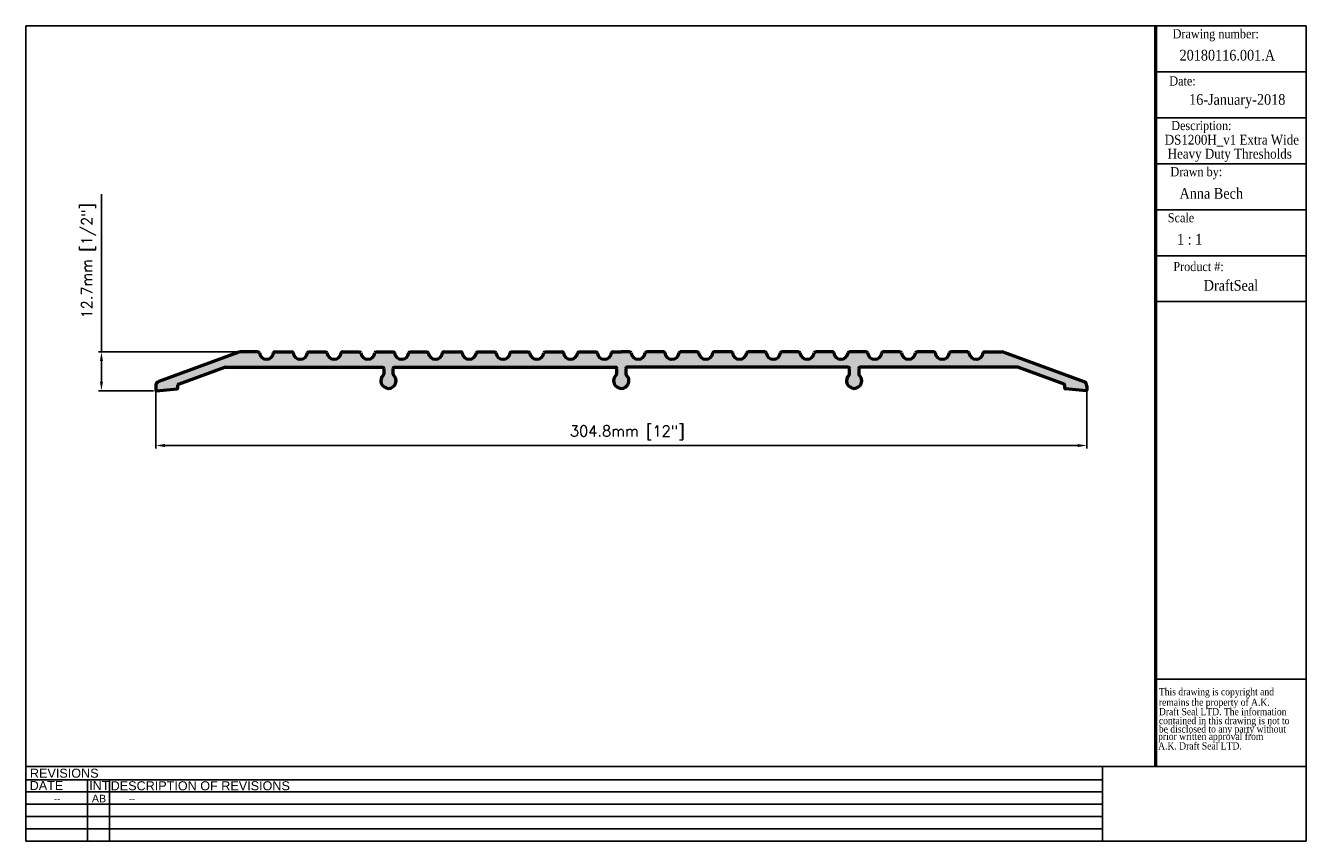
# Model space of a CAD drawing. Header units: millimetres. Extents: x 2741 to 3162, y -42 to 225.
import ezdxf
from ezdxf.enums import TextEntityAlignment as Align

# ---------------------------------------------------------------- set-up
doc = ezdxf.new("R2010")
doc.units = ezdxf.units.MM
doc.header["$MEASUREMENT"] = 0
for name, color, linetype, lineweight in [('AM_5', 3, 'Continuous', 25), ('BORDER', 7, 'Continuous', 25), ('kthuoc', 3, 'Continuous', 25), ('ĐẬM', 7, 'Continuous', 50)]:
    doc.layers.add(name, color=color, linetype=linetype, lineweight=lineweight)
doc.layers.add('FRAME', color=7, linetype='Continuous')
doc.styles.add('DS GROUP', font='arial.ttf')
doc.styles.get("Standard").update_dxf_attribs({"font": 'ROMANS.SHX'})
doc.styles.add('TAG', font='GARA.TTF')
doc.dimstyles.new('AM_ISO$0', dxfattribs={"dimtxt": 1.5, "dimasz": 1.5, "dimexe": 1, "dimexo": 1, "dimgap": 1.5, "dimtad": 1, "dimdec": 0, "dimdsep": 46, "dimtxsty": 'Standard', "dimcen": 0, "dimclrd": 256, "dimclre": 256, "dimclrt": 2, "dimadec": 0, "dimazin": 2, "dimtp": 0.1, "dimtm": 0.1, "dimtfac": 0.71, "dimtdec": 0, "dimtmove": 0, "dimatfit": 3, "dimfxl": 1, "dimlwd": -1, "dimlwe": -1, "dimarcsym": 1})
picture_1 = doc.add_image_def('image1.bmp', size_in_pixel=(901, 331))

# ---------------------------------------------------------------- blocks, each defined once
blk = doc.blocks.new('A$C08671A0E')
at = {"layer": 'FRAME', "style": 'TAG'}
for s, p in [('This drawing is copyright and', (14.8, -52.3)), ('remains the property of A.K.', (14.8, -101.5)), ('Draft Seal LTD. The information', (14.8, -145.7)), ('contained in this drawing is not to  ', (14.8, -187.4)), (' prior written approval from', (0, -261.2)), ('be disclosed to any party without ', (14.8, -226.7)), (' A.K. Draft Seal LTD.', (0, -306.1))]:
    blk.add_text(s, height=33.819, dxfattribs=at).set_placement(p)
blk = doc.blocks.new('*D466')
at = {"layer": 'AM_5', "linetype": 'ByBlock', "transparency": 16777216}
for p, q in [((2765.47, 118.19), (2765.47, 169.85)), ((2813.34, 118.19), (2764.47, 118.19)), ((2765.47, 108.49), (2765.47, 115.19)), ((2782.47, 105.49), (2764.47, 105.49))]:
    blk.add_line(p, q, dxfattribs=at)
at = {"layer": 'AM_5', "transparency": 16777216}
for points in [[(2764.97, 115.19), (2765.97, 115.19), (2765.47, 118.19)], [(2764.97, 108.49), (2765.97, 108.49), (2765.47, 105.49)]]:
    blk.add_solid(points, dxfattribs=at)
at = {"layer": 'Defpoints', "color": 0, "transparency": 16777216}
for p in [(2814.34, 118.19), (2765.47, 105.49), (2783.47, 105.49)]:
    blk.add_point(p, dxfattribs=at)
at = {"layer": 'AM_5', "color": 7, "transparency": 16777216, "insert": (2761.31, 148.02), "char_height": 3.5, "attachment_point": 5, "rotation": 90}
blk.add_mtext('12.7mm [1/2"]', dxfattribs=at)
blk = doc.blocks.new('*D467')
at = {"layer": 'AM_5', "linetype": 'ByBlock', "transparency": 16777216}
for p, q in [((2783.22, 105.4), (2783.22, 86.59)), ((3088.02, 105.4), (3088.02, 86.59)), ((2786.22, 87.59), (3085.02, 87.59))]:
    blk.add_line(p, q, dxfattribs=at)
at = {"layer": 'AM_5', "transparency": 16777216}
for points in [[(2786.22, 88.09), (2786.22, 87.09), (2783.22, 87.59)], [(3085.02, 88.09), (3085.02, 87.09), (3088.02, 87.59)]]:
    blk.add_solid(points, dxfattribs=at)
at = {"layer": 'Defpoints', "color": 0, "transparency": 16777216}
for p in [(2783.22, 106.4), (3088.02, 106.4), (3088.02, 87.59)]:
    blk.add_point(p, dxfattribs=at)
at = {"layer": 'AM_5', "color": 7, "transparency": 16777216, "insert": (2937.57, 91.76), "char_height": 3.5, "attachment_point": 5}
blk.add_mtext('304.8mm [12"]', dxfattribs=at)
blk = doc.blocks.new('DS12000NEW')
at = {"layer": 'ĐẬM', "color": 4}
for p, q in [((-125.21, 9.3), (-151.37, -0.26)), ((-118.85, 9.4), (-124.67, 9.4)), ((-113.42, 9.4), (-107.79, 9.4)), ((-102.36, 9.4), (-96.73, 9.4)), ((-91.3, 9.4), (-85.67, 9.4)), ((-80.24, 9.4), (-74.61, 9.4)), ((-69.18, 9.4), (-63.55, 9.4)), ((-58.11, 9.4), (-52.49, 9.4)), ((-47.05, 9.4), (-41.43, 9.4)), ((-35.99, 9.4), (-30.37, 9.4)), ((-24.93, 9.4), (-19.31, 9.4)), ((-13.87, 9.4), (-8.25, 9.4)), ((-2.81, 9.4), (0, 9.4)), ((2.81, 9.4), (0, 9.4)), ((13.87, 9.4), (8.25, 9.4)), ((24.93, 9.4), (19.31, 9.4)), ((35.99, 9.4), (30.37, 9.4)), ((47.05, 9.4), (41.43, 9.4)), ((58.11, 9.4), (52.49, 9.4)), ((69.18, 9.4), (63.55, 9.4)), ((80.24, 9.4), (74.61, 9.4)), ((91.3, 9.4), (85.67, 9.4)), ((102.36, 9.4), (96.73, 9.4)), ((113.42, 9.4), (107.79, 9.4)), ((118.85, 9.4), (124.67, 9.4)), ((125.21, 9.3), (151.37, -0.26)), ((-144.91, -1.15), (-129.8, 4.38)), ((-129.67, 4.4), (-78.08, 4.4)), ((-74.32, 4.4), (-1.88, 4.4)), ((74.32, 4.4), (1.88, 4.4)), ((129.67, 4.4), (78.08, 4.4)), ((144.91, -1.15), (129.8, 4.38)), ((-77.7, 4.02), (-77.7, 2.19)), ((-74.7, 2.19), (-74.7, 4.02)), ((-1.5, 2.18), (-1.5, 4.02)), ((1.5, 4.02), (1.5, 2.18)), ((74.7, 2.19), (74.7, 4.02)), ((77.7, 4.02), (77.7, 2.19)), ((-152.4, -1.74), (-152.4, -3.05)), ((-152.13, -3.3), (-145.39, -2.71)), ((-145.16, -2.46), (-145.16, -1.51)), ((145.16, -2.46), (145.16, -1.51)), ((152.13, -3.3), (145.39, -2.71)), ((152.4, -1.74), (152.4, -3.05))]:
    blk.add_line(p, q, dxfattribs=at)
for centre, radius, start, end in [((-124.67, 7.83), 1.57, 90, 110.0871), ((-118.85, 9.02), 0.381, 7.9836, 90), ((-116.13, 9.4), 2.36, 187.9836, 352.0164), ((-113.42, 9.02), 0.381, 90, 172.0164), ((-107.79, 9.02), 0.381, 7.9836, 90), ((-105.07, 9.4), 2.36, 187.9836, 352.0164), ((-102.36, 9.02), 0.381, 90, 172.0164), ((-96.73, 9.02), 0.381, 7.9836, 90), ((-94.01, 9.4), 2.36, 187.9836, 352.0164), ((-91.3, 9.02), 0.381, 90, 172.0164), ((-85.67, 9.02), 0.381, 7.9836, 90), ((-82.95, 9.4), 2.36, 187.9836, 352.0164), ((-80.24, 9.02), 0.381, 90, 172.0164), ((-74.61, 9.02), 0.381, 7.9836, 90), ((-71.89, 9.4), 2.36, 187.9836, 352.0164), ((-69.18, 9.02), 0.381, 90, 172.0164), ((-63.55, 9.02), 0.381, 7.9836, 90), ((-60.83, 9.4), 2.36, 187.9836, 352.0164), ((-58.11, 9.02), 0.381, 90, 172.0164), ((-52.49, 9.02), 0.381, 7.9836, 90), ((-49.77, 9.4), 2.36, 187.9836, 352.0164), ((-47.05, 9.02), 0.381, 90, 172.0164), ((-41.43, 9.02), 0.381, 7.9836, 90), ((-38.71, 9.4), 2.36, 187.9836, 352.0164), ((-35.99, 9.02), 0.381, 90, 172.0164), ((-30.37, 9.02), 0.381, 7.9836, 90), ((-27.65, 9.4), 2.36, 187.9836, 352.0164), ((-24.93, 9.02), 0.381, 90, 172.0164), ((-19.31, 9.02), 0.381, 7.9836, 90), ((-16.59, 9.4), 2.36, 187.9836, 352.0164), ((-13.87, 9.02), 0.381, 90, 172.0164), ((-8.25, 9.02), 0.381, 7.9836, 90), ((-5.53, 9.4), 2.36, 187.9836, 352.0164), ((-2.81, 9.02), 0.381, 90, 172.0164), ((2.81, 9.02), 0.381, 7.9836, 90), ((5.53, 9.4), 2.36, 187.9836, 352.0164), ((8.25, 9.02), 0.381, 90, 172.0164), ((13.87, 9.02), 0.381, 7.9836, 90), ((16.59, 9.4), 2.36, 187.9836, 352.0164), ((19.31, 9.02), 0.381, 90, 172.0164), ((24.93, 9.02), 0.381, 7.9836, 90), ((27.65, 9.4), 2.36, 187.9836, 352.0164), ((30.37, 9.02), 0.381, 90, 172.0164), ((35.99, 9.02), 0.381, 7.9836, 90), ((38.71, 9.4), 2.36, 187.9836, 352.0164), ((41.43, 9.02), 0.381, 90, 172.0164), ((47.05, 9.02), 0.381, 7.9836, 90), ((49.77, 9.4), 2.36, 187.9836, 352.0164), ((52.49, 9.02), 0.381, 90, 172.0164), ((58.11, 9.02), 0.381, 7.9836, 90), ((60.83, 9.4), 2.36, 187.9836, 352.0164), ((63.55, 9.02), 0.381, 90, 172.0164), ((69.18, 9.02), 0.381, 7.9836, 90), ((71.89, 9.4), 2.36, 187.9836, 352.0164), ((74.61, 9.02), 0.381, 90, 172.0164), ((80.24, 9.02), 0.381, 7.9836, 90), ((82.95, 9.4), 2.36, 187.9836, 352.0164), ((85.67, 9.02), 0.381, 90, 172.0164), ((91.3, 9.02), 0.381, 7.9836, 90), ((94.01, 9.4), 2.36, 187.9836, 352.0164), ((96.73, 9.02), 0.381, 90, 172.0164), ((102.36, 9.02), 0.381, 7.9836, 90), ((105.07, 9.4), 2.36, 187.9836, 352.0164), ((107.79, 9.02), 0.381, 90, 172.0164), ((113.42, 9.02), 0.381, 7.9836, 90), ((116.13, 9.4), 2.36, 187.9836, 352.0164), ((118.85, 9.02), 0.381, 90, 172.0164), ((124.67, 7.83), 1.57, 69.9129, 90), ((-129.67, 4.02), 0.38, 90, 110.0871), ((-78.08, 4.02), 0.38, 0, 90), ((-74.32, 4.02), 0.38, 90, 180), ((-1.88, 4.02), 0.38, 0, 90), ((1.88, 4.02), 0.38, 90, 180), ((74.32, 4.02), 0.38, 360, 90), ((78.08, 4.02), 0.38, 90, 180), ((129.67, 4.02), 0.38, 69.9129, 90), ((-76.2, 0), 2.5, 130.5277, 49.1452), ((-78.08, 2.19), 0.381, 310.6912, 0), ((-74.32, 2.19), 0.381, 180, 229.3088), ((0, 0), 2.5, 130.7514, 48.9215), ((-1.88, 2.18), 0.38, 310.7514, 360), ((1.88, 2.18), 0.38, 180, 229.2486), ((76.2, 0), 2.5, 130.6912, 49.3088), ((74.32, 2.19), 0.381, 310.6912, 0), ((78.08, 2.19), 0.381, 180, 229.3088), ((-150.83, -1.74), 1.57, 110.0871, 180), ((-152.15, -3.05), 0.25, 180, 275), ((-145.41, -2.46), 0.25, 275, 360), ((-144.78, -1.51), 0.38, 110.0871, 180), ((144.78, -1.51), 0.38, 0, 69.9129), ((145.41, -2.46), 0.25, 180, 265), ((150.83, -1.74), 1.57, 0, 69.9129), ((152.15, -3.05), 0.25, 265, 0)]:
    blk.add_arc(centre, radius, start, end, dxfattribs=at)

msp = doc.modelspace()

# ---------------------------------------------------------------- hatches: boundary and pattern name
h = msp.add_hatch(color=7)
h.dxf.hatch_style = 1
h.paths.add_polyline_path([(2860.92, 112.81), (2860.92, 110.98, 0.218532), (2861.05, 110.69, -2.696751), (2857.79, 110.69, 0.218532), (2857.92, 110.98), (2857.92, 112.81, 0.414214), (2857.54, 113.19), (2805.95, 113.19, 0.087871), (2805.82, 113.17), (2790.71, 107.64, 0.314881), (2790.46, 107.29), (2790.46, 106.33, -0.388879), (2790.23, 106.08), (2790.23, 106.08), (2783.49, 105.49, -0.440011), (2783.22, 105.74), (2783.22, 107.05, -0.314881), (2784.25, 108.53), (2810.41, 118.1, -0.087871), (2810.95, 118.19), (2816.77, 118.19, -0.373966), (2817.15, 117.86, 0.869539), (2821.82, 117.86, -0.373966), (2822.2, 118.19), (2827.83, 118.19, -0.373966), (2828.21, 117.86, 0.869539), (2832.88, 117.86, -0.373966), (2833.26, 118.19), (2838.89, 118.19, -0.373966), (2839.27, 117.86, 0.869539), (2843.95, 117.86, -0.373966), (2844.32, 118.19), (2849.95, 118.19, -0.373966), (2850.33, 117.86, 0.869539), (2855.01, 117.86, -0.373966), (2855.38, 118.19), (2861.01, 118.19, -0.373966), (2861.39, 117.86, 0.869539), (2866.07, 117.86, -0.373966), (2866.44, 118.19), (2872.07, 118.19, -0.373966), (2872.45, 117.86, 0.869539), (2877.13, 117.86, -0.373966), (2877.5, 118.19), (2883.13, 118.19, -0.373966), (2883.51, 117.86, 0.869539), (2888.19, 117.86, -0.373966), (2888.56, 118.19), (2894.19, 118.19, -0.373966), (2894.57, 117.86, 0.869539), (2899.25, 117.86, -0.373966), (2899.62, 118.19), (2905.25, 118.19, -0.373966), (2905.63, 117.86, 0.869539), (2910.31, 117.86, -0.373966), (2910.68, 118.19), (2916.31, 118.19, -0.373966), (2916.69, 117.86, 0.869539), (2921.37, 117.86, -0.373966), (2921.74, 118.19), (2927.37, 118.19, -0.373966), (2927.75, 117.86, 0.869539), (2932.43, 117.86, -0.373966), (2932.8, 118.19), (2935.62, 118.19), (2938.43, 118.19, -0.373966), (2938.81, 117.86, 0.869539), (2943.49, 117.86, -0.373966), (2943.87, 118.19), (2949.49, 118.19, -0.373966), (2949.87, 117.86, 0.869539), (2954.55, 117.86, -0.373966), (2954.93, 118.19), (2960.55, 118.19, -0.373966), (2960.93, 117.86, 0.869539), (2965.61, 117.86, -0.373966), (2965.99, 118.19), (2971.61, 118.19, -0.373966), (2971.99, 117.86, 0.869539), (2976.67, 117.86, -0.373966), (2977.05, 118.19), (2982.67, 118.19, -0.373966), (2983.05, 117.86, 0.869539), (2987.73, 117.86, -0.373966), (2988.11, 118.19), (2993.73, 118.19, -0.373966), (2994.11, 117.86, 0.869539), (2998.79, 117.86, -0.373966), (2999.17, 118.19), (3004.79, 118.19, -0.373966), (3005.17, 117.86, 0.869539), (3009.85, 117.86, -0.373966), (3010.23, 118.19), (3015.85, 118.19, -0.373966), (3016.23, 117.86, 0.869539), (3020.91, 117.86, -0.373966), (3021.29, 118.19), (3026.91, 118.19, -0.373966), (3027.29, 117.86, 0.869539), (3031.97, 117.86, -0.373966), (3032.35, 118.19), (3037.97, 118.19, -0.373966), (3038.35, 117.86, 0.869539), (3043.03, 117.86, -0.373966), (3043.41, 118.19), (3049.03, 118.19, -0.373966), (3049.41, 117.86, 0.869539), (3054.09, 117.86, -0.373966), (3054.47, 118.19), (3060.29, 118.19, -0.087871), (3060.82, 118.1), (3086.98, 108.53, -0.314881), (3088.02, 107.05), (3088.02, 105.74, -0.440011), (3087.75, 105.49), (3081.01, 106.08, -0.388879), (3080.78, 106.33), (3080.78, 107.29, 0.314881), (3080.53, 107.64), (3065.42, 113.17, 0.087871), (3065.29, 113.19), (3013.7, 113.19, 0.414214), (3013.32, 112.81), (3013.32, 110.98, 0.218532), (3013.45, 110.69, -2.696751), (3010.19, 110.69, 0.218532), (3010.32, 110.98), (3010.32, 112.81, 0.414214), (3009.94, 113.19), (2937.5, 113.19, 0.414214), (2937.12, 112.81), (2937.12, 110.97, 0.218258), (2937.25, 110.69, -2.692416), (2933.99, 110.69, 0.218258), (2934.12, 110.97), (2934.12, 112.81, 0.414214), (2933.74, 113.19), (2861.3, 113.19, 0.414214)])

# ---------------------------------------------------------------- linework, layer by layer
for p, q in [((3110.55, 149.65), (3110.55, 134.65)), ((3110.55, 134.65), (3159.8, 134.65)), ((3110.55, -3.05), (3110.55, -7.04))]:
    msp.add_line(p, q)
at = {"layer": 'BORDER'}
for p, q in [((2740.7, 224.87), (3159.8, 224.87)), ((2740.7, -41.83), (2740.7, 224.87)), ((3159.8, 224.87), (3159.8, -41.83)), ((3159.8, -41.83), (3159.8, 161.37)), ((3110.55, 110.37), (3110.55, 106.37)), ((3110.55, 11.2), (3159.8, 11.2)), ((3159.8, -17.4), (2740.7, -17.4)), ((3093.18, -21.71), (2740.7, -21.71)), ((2760.91, -21.71), (2760.91, -41.83)), ((2768.13, -21.71), (2768.13, -41.83)), ((3093.18, -25.73), (2740.7, -25.73)), ((3093.18, -29.76), (2740.7, -29.76)), ((3093.18, -33.78), (2740.7, -33.78)), ((3093.18, -37.8), (2740.7, -37.8)), ((3159.8, -41.83), (2740.7, -41.83)), ((2893.1, -41.83), (3159.8, -41.83))]:
    msp.add_line(p, q, dxfattribs=at)
at = {"layer": 'BORDER', "lineweight": 53}
for p in [(3110.55, -17.4), (3110.55, -17.12)]:
    msp.add_line(p, (3110.55, 224.87), dxfattribs=at)
at = {"layer": 'FRAME'}
for p, q in [((3110.55, 209.83), (3159.8, 209.83)), ((3110.55, 194.81), (3159.8, 194.81)), ((3110.55, 179.76), (3159.8, 179.76)), ((3110.55, 164.72), (3159.8, 164.72)), ((3110.55, 149.65), (3159.8, 149.65)), ((3110.55, 149.65), (3159.8, 149.65))]:
    msp.add_line(p, q, dxfattribs=at)
at = {"layer": 'FRAME', "color": 1}
for q in [(3093.18, -17.39), (3093.18, -17.4)]:
    msp.add_line((3093.18, -41.83), q, dxfattribs=at)

# ---------------------------------------------------------------- block references
at = {"xscale": 0.06987750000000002, "yscale": 0.06987750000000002, "zscale": 0.06987750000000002}
msp.add_blockref('A$C08671A0E', (3110.55, 9.55), dxfattribs=at)
at = {"layer": 'kthuoc'}
msp.add_blockref('DS12000NEW', (2935.62, 108.79), dxfattribs=at)

# ---------------------------------------------------------------- texts
at = {"layer": 'BORDER', "attachment_point": 2, "style": 'DS GROUP'}
for s, width, heights, insert, char_height in [('REVISIONS', 20.3868, [0], (2753.3, -18.1), 2.953), ('DATE', 20.3868, [0], (2747.48, -22.14), 2.953), ('INT', 20.3868, [0], (2764.78, -22.14), 2.953), ('DESCRIPTION OF REVISIONS', 103.8609, [0], (2797.82, -22.22), 2.9531), ('--', 20.3868, [3.16], (2750.98, -26.87), 2.2), ('AB', 20.3868, [2.71], (2764.67, -26.63), 2.5), ('--', 103.8609, [0], (2775.46, -26.91), 2.2)]:
    msp.add_mtext_dynamic_manual_height_columns(s, width=width, gutter_width=7.5, heights=heights, dxfattribs=dict(at, insert=insert, char_height=char_height))
at = {"layer": 'FRAME', "style": 'TAG'}
for s, height, p in [('Drawing number:', 3, (3130.2, 221.86)), ('20180116.001.A', 3.5, (3133.98, 215.25)), ('Date:', 3, (3119.31, 206.81)), ('16-January-2018', 3.5, (3137.23, 200.23)), ('Description:', 3, (3125.48, 191.79)), ('Drawn by:', 3, (3123.84, 176.75)), ('Anna Bech', 3.5, (3128.73, 170.14)), ('1 : 1', 3.5, (3121.66, 155.06)), ('Product #:', 3, (3124.56, 146.2)), ('DraftSeal ', 3.5, (3135.74, 140.08))]:
    msp.add_text(s, height=height, dxfattribs=at).set_placement(p, align=Align.MIDDLE)
for s, p in [('DS1200H_v1 Extra Wide ', (3136.01, 186.01)), ('Heavy Duty Thresholds', (3134.78, 181.43))]:
    msp.add_text(s, height=3.2, dxfattribs=at).set_placement(p, align=Align.CENTER)
msp.add_text('Scale', height=3, dxfattribs=at).set_placement((3114.5, 160.6))

# ---------------------------------------------------------------- dimensions: what is measured, and where the dimension line sits
at = {"layer": 'AM_5'}
dim = msp.add_linear_dim(base=(2765.47, 105.49), p1=(2814.34, 118.19), p2=(2783.47, 105.49), angle=90, dimstyle='AM_ISO$0', override={"dimtxt": 3.5, "dimasz": 3, "dimdec": 1, "dimpost": '<>mm', "dimclrt": 7}, dxfattribs=at)
dim.commit()
dim.dimension.update_dxf_attribs({"geometry": '*D466', "text_midpoint": (2765.47, 148.02), "dimtype": 160})
dim = msp.add_linear_dim(base=(3088.02, 87.59), p1=(2783.22, 106.4), p2=(3088.02, 106.4), dimstyle='AM_ISO$0', override={"dimtxt": 3.5, "dimasz": 3, "dimdec": 1, "dimpost": '<>mm', "dimclrt": 7}, dxfattribs=at)
dim.commit()
dim.dimension.update_dxf_attribs({"geometry": '*D467', "text_midpoint": (2937.57, 87.59), "dimtype": 160})

# ---------------------------------------------------------------- pictures from other files: only their frames are drawn
image = msp.add_image(picture_1, insert=(3093.18, -41.83), size_in_units=(66.62, 24.47))
image.dxf.flags = 7

doc.saveas('drawing.dxf')
